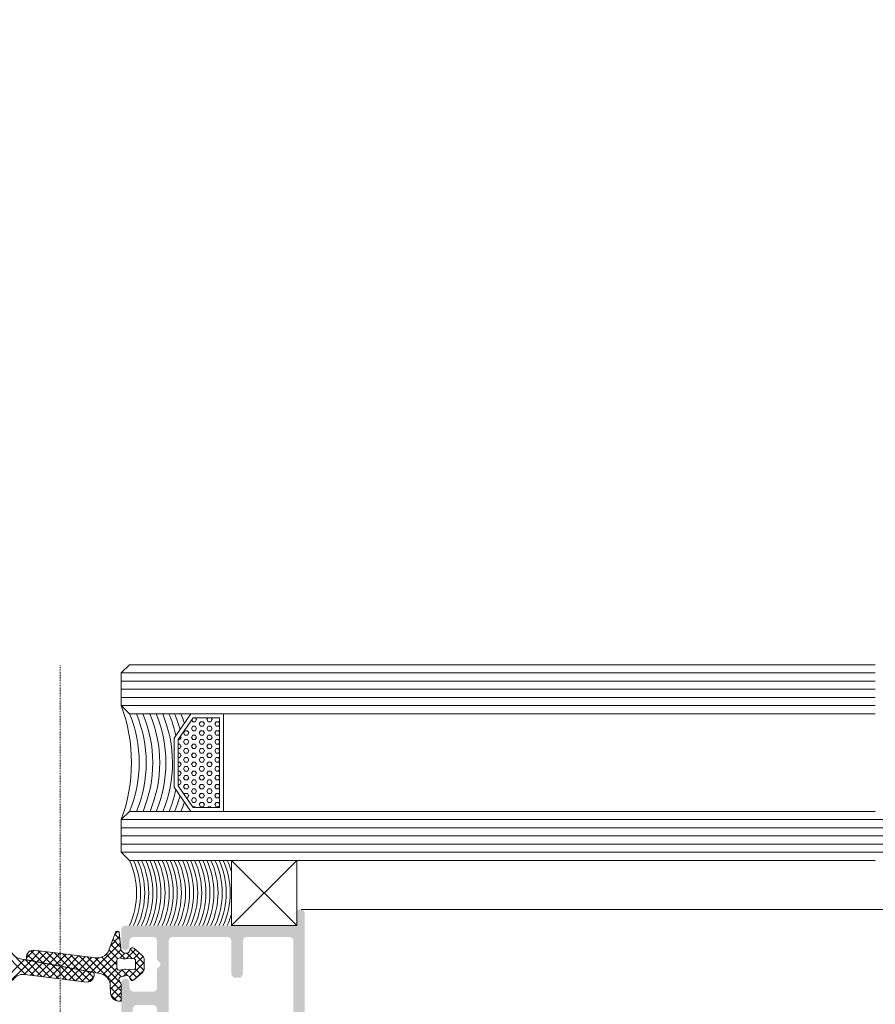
# Model space of a CAD drawing. Header units: millimetres. Extents: x -226731 to 126254, y -16359 to 60195.
# Tile 249 of 256: x -140169 to -140064, y 20937 to 21058. Entities that reach past the tile are written whole.
import ezdxf

# ---------------------------------------------------------------- set-up
doc = ezdxf.new("R2010")
doc.units = ezdxf.units.MM
doc.header["$LTSCALE"] = 0.1
doc.header["$MEASUREMENT"] = 0
doc.linetypes.add('CENTER', pattern=[2, 1.25, -0.25, 0.25, -0.25])
for name, color, linetype, lineweight in [('0_CCE_ FF_SIDE WALL SPRINKLER', 6, 'Continuous', 0), ('2_Centerline', 1, 'CENTER', 15), ('3_Hatch', 8, 'Continuous', 0), ('4. Glass', 140, 'Continuous', 15), ('FIRE CIRCULE', 7, 'Continuous', 5), ('SPRINKLER COVERAGE AREA', 1, 'Continuous', 9)]:
    doc.layers.add(name, color=color, linetype=linetype, lineweight=lineweight)
doc.layers.add('FIRE FIGHTING SERVICES', color=5, linetype='Continuous')

# ---------------------------------------------------------------- blocks, each defined once
blk = doc.blocks.new('*U429')
at = {"layer": '3_Hatch', "color": 8}
for p, q in [((29.56, 30.01), (1150, 30.01)), ((1150, 23, 0), (7.48, 23)), ((1150, 22, 0), (7.48, 22)), ((1150, 21, 0), (7.48, 21)), ((1150, 20, 0), (7.48, 20)), ((1150, 19, 0), (7.48, 19))]:
    blk.add_line(p, q, dxfattribs=at)
blk = doc.blocks.new('*U428')
at = {"layer": '3_Hatch'}
h = blk.add_hatch(color=8, dxfattribs=at)
h.dxf.hatch_style = 1
h.paths.add_polyline_path([(-28.61, 57.99), (-28.61, 92.53), (-28.57, 92.71), (-28.46, 92.87), (-28.28, 92.98), (-28.1, 93.02), (-22.9, 93.02), (-22.7, 92.98), (-22.54, 92.87), (-22.44, 92.71), (-22.41, 92.53), (-22.41, 57.99), (-22.44, 57.83), (-22.54, 57.65), (-22.7, 57.54), (-22.9, 57.52), (-28.1, 57.52), (-28.28, 57.54), (-28.46, 57.65), (-28.57, 57.83)], flags=16)
h.paths.add_polyline_path([(-22.35, 38.09), (-22.41, 37.89), (-22.41, 33.9), (-22.44, 33.7), (-22.54, 33.54), (-22.7, 33.43), (-22.9, 33.41), (-28.1, 33.41), (-28.28, 33.43), (-28.46, 33.54), (-28.57, 33.7), (-28.61, 33.9), (-28.61, 55.6), (-28.57, 55.8), (-28.46, 55.96), (-28.28, 56.07), (-28.1, 56.11), (-22.9, 56.11), (-22.7, 56.07), (-22.54, 55.96), (-22.44, 55.8), (-22.41, 55.6), (-22.41, 51.61), (-22.35, 51.41), (-22.24, 51.26), (-22.1, 51.15), (-21.9, 51.12), (-21.49, 51.12), (-21.31, 51.15), (-21.15, 51.26), (-21.04, 51.41), (-21, 51.61), (-21, 55.6), (-20.95, 55.8), (-20.84, 55.96), (-20.69, 56.07), (-20.49, 56.11), (-17.36, 56.11), (-17.16, 56.07), (-16.98, 55.96), (-16.87, 55.8), (-16.85, 55.6), (-16.85, 52.5), (-16.81, 52.32), (-16.7, 52.16), (-16.54, 52.05), (-16.35, 52.01), (-13.79, 52.01), (-13.61, 51.96), (-13.45, 51.85), (-13.34, 51.7), (-13.3, 51.5), (-13.3, 33.9), (-13.34, 33.7), (-13.45, 33.54), (-13.61, 33.43), (-13.79, 33.41), (-20.49, 33.41), (-20.69, 33.43), (-20.84, 33.54), (-20.95, 33.7), (-21, 33.9), (-21, 37.89), (-21.04, 38.09), (-21.15, 38.26), (-21.31, 38.37), (-21.49, 38.4), (-21.9, 38.4), (-22.1, 38.37), (-22.24, 38.26)], flags=16)
h.paths.add_polyline_path([(-11.89, 36.23), (-12.2, 36.54), (-12.29, 36.66), (-12.29, 36.83), (-12.2, 36.96), (-11.89, 37.27), (-11.89, 39.59), (-11.85, 39.79), (-11.74, 39.96), (-11.58, 40.07), (-11.38, 40.09), (-9, 40.09), (-8.8, 40.07), (-8.65, 39.96), (-8.54, 39.79), (-8.49, 39.59), (-8.49, 38.99), (-8.42, 38.75), (-8.36, 38.68), (-8.31, 38.6), (-8.23, 38.57), (-8.16, 38.53), (-8.09, 38.49), (-8, 38.49), (-7.92, 38.49), (-7.85, 38.51), (-7.78, 38.55), (-7.7, 38.59), (-7.65, 38.64), (-7.59, 38.69), (-7.54, 38.77), (-7.5, 38.86), (-7.48, 38.99), (-7.48, 43.3), (-7.52, 43.49), (-7.63, 43.65), (-7.79, 43.76), (-8, 43.8), (-8.38, 43.8), (-8.58, 43.76), (-8.76, 43.65), (-8.84, 43.49), (-8.89, 43.3), (-8.89, 42.24), (-8.93, 42.06), (-9.04, 41.9), (-9.2, 41.79), (-9.38, 41.73), (-11.38, 41.73), (-11.58, 41.79), (-11.74, 41.9), (-11.85, 42.06), (-11.89, 42.24), (-11.89, 51.5), (-11.85, 51.7), (-11.74, 51.85), (-11.58, 51.96), (-11.38, 52.01), (-9.38, 52.01), (-9.2, 51.96), (-9.04, 51.85), (-8.93, 51.7), (-8.89, 51.5), (-8.89, 49.91), (-8.84, 49.71), (-8.76, 49.54), (-8.58, 49.43), (-8.38, 49.4), (-8, 49.4), (-7.79, 49.43), (-7.63, 49.54), (-7.52, 49.71), (-7.48, 49.91), (-7.48, 57.01), (-7.52, 57.21), (-7.63, 57.35), (-7.79, 57.46), (-8, 57.52), (-9.92, 57.52), (-10.12, 57.46), (-10.26, 57.35), (-10.37, 57.21), (-10.43, 57.01), (-10.37, 56.8), (-10.26, 56.66), (-10.12, 56.55), (-9.92, 56.51), (-9.38, 56.51), (-9.2, 56.46), (-9.04, 56.35), (-8.93, 56.2), (-8.89, 56), (-8.89, 53.91), (-8.93, 53.71), (-9.04, 53.55), (-9.2, 53.44), (-9.38, 53.4), (-14.95, 53.4), (-15.15, 53.44), (-15.29, 53.55), (-15.4, 53.71), (-15.44, 53.91), (-15.44, 56), (-15.4, 56.2), (-15.29, 56.35), (-15.15, 56.46), (-14.95, 56.51), (-14.36, 56.51), (-14.25, 56.55), (-14.16, 56.58), (-14.07, 56.64), (-14.01, 56.71), (-13.96, 56.79), (-13.94, 56.88), (-13.92, 56.97), (-13.92, 57.06), (-13.94, 57.13), (-13.96, 57.22), (-14.01, 57.3), (-14.07, 57.37), (-14.16, 57.43), (-14.25, 57.48), (-14.42, 57.52), (-20.49, 57.52), (-20.69, 57.54), (-20.84, 57.65), (-20.95, 57.83), (-21, 57.99), (-21, 92.53), (-20.95, 92.71), (-20.84, 92.87), (-20.69, 92.98), (-20.49, 93.02), (-16.5, 93.02), (-16.3, 93.06), (-16.15, 93.17), (-16.04, 93.35), (-15.99, 93.52), (-15.99, 93.92), (-16.04, 94.12), (-16.15, 94.28), (-16.3, 94.39), (-16.5, 94.41), (-29.51, 94.41), (-29.69, 94.39), (-29.85, 94.28), (-29.96, 94.12), (-30, 93.92), (-30, 30.48), (-29.96, 30.3), (-29.85, 30.13), (-29.69, 30.02), (-29.51, 30.01), (-29.3, 30.02), (-29.14, 30.13), (-29.05, 30.3), (-29.01, 30.48), (-29.01, 31.49), (-28.96, 31.69), (-28.85, 31.84), (-28.7, 31.95), (-28.5, 32), (-8, 32), (-7.79, 32.04), (-7.63, 32.15), (-7.52, 32.31), (-7.48, 32.49), (-7.48, 34.51), (-7.52, 34.69), (-7.63, 34.85), (-7.79, 34.96), (-8, 35), (-8.18, 34.96), (-8.34, 34.85), (-8.45, 34.69), (-8.49, 34.51), (-8.49, 33.9), (-8.54, 33.7), (-8.65, 33.54), (-8.8, 33.43), (-9, 33.41), (-11.38, 33.41), (-11.58, 33.43), (-11.74, 33.54), (-11.85, 33.7), (-11.89, 33.9)])
at = {"layer": '2_Centerline', "color": 8, "ltscale": 0.25}
blk.add_line((0, 230.78), (0, 0), dxfattribs=at)
at = {"layer": '3_Hatch', "color": 8, "linetype": 'Continuous'}
for p, q in [((-7.48, 41.11), (-7.34, 41.26)), ((-7.48, 40.23), (-6.62, 41.09)), ((-6.21, 40.51), (-6.93, 41.23)), ((-6.14, 39.55), (-7.48, 40.9)), ((-7.48, 39.34), (-6.23, 40.59)), ((-3.29, 35.82), (-7.48, 40.01)), ((3.62, 36.31), (7.3, 39.98)), ((-8.51, 38.39), (-8.85, 38.73)), ((-7.65, 37.4), (-6.08, 38.98)), ((-4.3, 35.94), (-7.43, 39.07)), ((-7.23, 38.72), (-6.15, 39.79)), ((-4.12, 38.28), (-3.48, 38.92)), ((-3.83, 37.69), (-2.64, 38.88)), ((-2.21, 37.39), (-3.67, 38.85)), ((-3.08, 37.55), (-1.86, 38.78)), ((-1.13, 37.19), (-2.84, 38.9)), ((-2.34, 37.42), (-1.07, 38.68)), ((-0.04, 36.99), (-1.83, 38.78)), ((4.37, 36.17), (7.37, 39.17)), ((-10.3, 36.52), (-8.49, 38.34)), ((-10.28, 37.43), (-9.1, 38.61)), ((-9.25, 36.47), (-10.26, 37.49)), ((-9.19, 37.3), (-9.86, 37.97)), ((-8.39, 37.39), (-9.38, 38.37)), ((-8.55, 37.4), (-7.71, 38.23)), ((-7.55, 37.43), (-8.26, 38.14)), ((-5.1, 35.87), (-7.51, 38.27)), ((-7.44, 34.96), (-4.58, 37.83)), ((-7.36, 34.16), (-3.83, 37.69)), ((-6.94, 37.23), (-5.78, 38.4)), ((-6.94, 36.35), (-5.28, 38.01)), ((-4.68, 35.96), (-3.08, 37.55)), ((-2.28, 35.69), (-4.38, 37.79)), ((-3.3, 37.59), (-4.09, 38.39)), ((-1.27, 35.57), (-3.3, 37.59)), ((-1.59, 37.28), (-0.28, 38.59)), ((-0.85, 37.14), (0.5, 38.49)), ((1.05, 36.79), (-0.82, 38.65)), ((-0.1, 37), (1.29, 38.39)), ((2.13, 36.59), (0.19, 38.53)), ((0.64, 36.86), (2.08, 38.29)), ((3.22, 36.38), (1.2, 38.4)), ((1.39, 36.72), (2.86, 38.2)), ((2.13, 36.58), (3.65, 38.1)), ((4.3, 36.18), (2.21, 38.28)), ((2.88, 36.45), (4.44, 38)), ((7.48, 33.88), (3.21, 38.15)), ((7.22, 35.03), (4.22, 38.03)), ((-8.57, 34.91), (-10.3, 36.65)), ((-10.17, 35.78), (-9.25, 36.69)), ((-5.64, 35.52), (-6.94, 36.81)), ((-3.87, 35.89), (-2.34, 37.42)), ((-3.08, 35.79), (-1.59, 37.28)), ((-2.29, 35.69), (-0.85, 37.14)), ((-0.26, 35.44), (-2.21, 37.39)), ((-1.51, 35.6), (-0.1, 37)), ((0.74, 35.32), (-1.13, 37.19)), ((-0.72, 35.5), (0.64, 36.86)), ((1.75, 35.19), (-0.04, 36.99)), ((0.07, 35.4), (1.39, 36.72)), ((0.86, 35.31), (2.13, 36.58)), ((2.76, 35.07), (1.05, 36.79)), ((1.64, 35.21), (2.88, 36.45)), ((3.63, 35.09), (2.13, 36.59)), ((2.43, 35.11), (3.62, 36.31)), ((4.07, 35.53), (3.22, 36.38)), ((-9.71, 35.35), (-9.02, 36.04)), ((-9.23, 34.95), (-8.09, 36.08)), ((-8.16, 35.39), (-8.82, 36.04)), ((-6.21, 34.32), (-7.98, 36.09)), ((-7.91, 35.38), (-7.31, 35.98)), ((-5.97, 34.96), (-7.04, 36.04)), ((3.22, 35.01), (4.15, 35.95)), ((-6.46, 33.68), (-7.4, 34.63)), ((-7.28, 33.35), (-6.15, 34.49)), ((-6.7, 33.04), (-7.31, 33.65)), ((-7.06, 32.7), (-6.69, 33.06)), ((-19.53, 17.26, 0.02), (-19.43, 17.43, 0.02)), ((-19.43, 16.88, 0.02), (-19.53, 17.05, 0.02)), ((-19.11, 17.43, 0.02), (-19.43, 17.43, 0.02)), ((-18.95, 17.16, 0.02), (-19.11, 17.43, 0.02)), ((-19.11, 16.88, 0.02), (-18.95, 17.15, 0.02)), ((-18.47, 17.43, 0.02), (-18.52, 17.51, 0.02)), ((-18.16, 17.43, 0.02), (-18.48, 17.43, 0.02)), ((-18.16, 17.43, 0.02), (-18.11, 17.51, 0.02)), ((-17.68, 17.15, 0.02), (-17.52, 17.43, 0.02)), ((-17.52, 16.88, 0.02), (-17.68, 17.16, 0.02)), ((-17.21, 17.43, 0.02), (-17.53, 17.43, 0.02)), ((-17.05, 17.16, 0.02), (-17.2, 17.43, 0.02)), ((-17.2, 16.88, 0.02), (-17.05, 17.15, 0.02)), ((-16.57, 17.43, 0.02), (-16.61, 17.51, 0.02)), ((-16.26, 17.43, 0.02), (-16.57, 17.43, 0.02)), ((-16.25, 17.43, 0.02), (-16.24, 17.44, 0.02)), ((-19.53, 16.16, 0.02), (-19.43, 16.33, 0.02)), ((-19.43, 15.78, 0.02), (-19.53, 15.96, 0.02)), ((-19.11, 16.88, 0.02), (-19.43, 16.88, 0.02)), ((-19.11, 16.33, 0.02), (-19.43, 16.33, 0.02)), ((-19.11, 15.78, 0.02), (-19.43, 15.78, 0.02)), ((-18.95, 16.06, 0.02), (-19.11, 16.33, 0.02)), ((-19.11, 15.78, 0.02), (-18.95, 16.05, 0.02)), ((-18.63, 16.6, 0.02), (-18.47, 16.88, 0.02)), ((-18.47, 16.33, 0.02), (-18.63, 16.61, 0.02)), ((-18.63, 15.5, 0.02), (-18.47, 15.78, 0.02)), ((-18.16, 16.88, 0.02), (-18.48, 16.88, 0.02)), ((-18.16, 16.33, 0.02), (-18.48, 16.33, 0.02)), ((-18.16, 15.78, 0.02), (-18.48, 15.78, 0.02)), ((-18, 16.61, 0.02), (-18.16, 16.88, 0.02)), ((-18.16, 16.33, 0.02), (-18, 16.6, 0.02)), ((-18, 15.51, 0.02), (-18.16, 15.78, 0.02)), ((-17.68, 16.05, 0.02), (-17.52, 16.33, 0.02)), ((-17.52, 15.78, 0.02), (-17.68, 16.06, 0.02)), ((-17.21, 16.88, 0.02), (-17.53, 16.88, 0.02)), ((-17.21, 16.33, 0.02), (-17.53, 16.33, 0.02)), ((-17.21, 15.78, 0.02), (-17.53, 15.78, 0.02)), ((-17.05, 16.06, 0.02), (-17.2, 16.33, 0.02)), ((-17.2, 15.78, 0.02), (-17.05, 16.05, 0.02)), ((-16.73, 16.6, 0.02), (-16.57, 16.88, 0.02)), ((-16.57, 16.33, 0.02), (-16.73, 16.61, 0.02)), ((-16.73, 15.5, 0.02), (-16.57, 15.78, 0.02)), ((-16.26, 16.88, 0.02), (-16.57, 16.88, 0.02)), ((-16.26, 16.33, 0.02), (-16.57, 16.33, 0.02)), ((-16.26, 15.78, 0.02), (-16.57, 15.78, 0.02)), ((-16.09, 16.61, 0.02), (-16.25, 16.88, 0.02)), ((-16.25, 16.33, 0.02), (-16.09, 16.6, 0.02)), ((-16.09, 15.51, 0.02), (-16.25, 15.78, 0.02)), ((-15.78, 16.05, 0.02), (-15.62, 16.33, 0.02)), ((-15.62, 15.78, 0.02), (-15.78, 16.06, 0.02)), ((-15.48, 16.33, 0.02), (-15.62, 16.33, 0.02)), ((-15.3, 15.78, 0.02), (-15.62, 15.78, 0.02)), ((-15.3, 15.78, 0.02), (-15.21, 15.93, 0.02)), ((-19.53, 15.06, 0.02), (-19.43, 15.23, 0.02)), ((-19.43, 14.68, 0.02), (-19.53, 14.86, 0.02)), ((-19.11, 15.23, 0.02), (-19.43, 15.23, 0.02)), ((-19.11, 14.68, 0.02), (-19.43, 14.68, 0.02)), ((-18.95, 14.96, 0.02), (-19.11, 15.23, 0.02)), ((-19.11, 14.68, 0.02), (-18.95, 14.95, 0.02)), ((-18.47, 15.23, 0.02), (-18.63, 15.51, 0.02)), ((-18.63, 14.4, 0.02), (-18.47, 14.68, 0.02)), ((-18.16, 15.23, 0.02), (-18.48, 15.23, 0.02)), ((-18.16, 14.68, 0.02), (-18.48, 14.68, 0.02)), ((-18.16, 15.23, 0.02), (-18, 15.5, 0.02)), ((-18, 14.41, 0.02), (-18.16, 14.68, 0.02)), ((-17.68, 14.95, 0.02), (-17.52, 15.23, 0.02)), ((-17.52, 14.68, 0.02), (-17.68, 14.96, 0.02)), ((-17.21, 15.23, 0.02), (-17.53, 15.23, 0.02)), ((-17.21, 14.68, 0.02), (-17.53, 14.68, 0.02)), ((-17.05, 14.96, 0.02), (-17.2, 15.23, 0.02)), ((-17.2, 14.68, 0.02), (-17.05, 14.95, 0.02)), ((-16.57, 15.23, 0.02), (-16.73, 15.51, 0.02)), ((-16.73, 14.4, 0.02), (-16.57, 14.68, 0.02)), ((-16.26, 15.23, 0.02), (-16.57, 15.23, 0.02)), ((-16.26, 14.68, 0.02), (-16.57, 14.68, 0.02)), ((-16.25, 15.23, 0.02), (-16.09, 15.5, 0.02)), ((-16.09, 14.41, 0.02), (-16.25, 14.68, 0.02)), ((-15.78, 14.95, 0.02), (-15.62, 15.23, 0.02)), ((-15.62, 14.68, 0.02), (-15.78, 14.96, 0.02)), ((-15.3, 15.23, 0.02), (-15.62, 15.23, 0.02)), ((-15.3, 14.68, 0.02), (-15.62, 14.68, 0.02)), ((-15.14, 14.96, 0.02), (-15.3, 15.23, 0.02)), ((-15.3, 14.68, 0.02), (-15.14, 14.95, 0.02)), ((-14.82, 14.4, 0.02), (-14.66, 14.68, 0.02)), ((-14.47, 14.68, 0.02), (-14.67, 14.68, 0.02)), ((-19.53, 13.96, 0.02), (-19.43, 14.13, 0.02)), ((-19.43, 13.58, 0.02), (-19.53, 13.76, 0.02)), ((-19.11, 14.13, 0.02), (-19.43, 14.13, 0.02)), ((-19.11, 13.58, 0.02), (-19.43, 13.58, 0.02)), ((-18.95, 13.86, 0.02), (-19.11, 14.13, 0.02)), ((-19.11, 13.58, 0.02), (-18.95, 13.85, 0.02)), ((-18.47, 14.13, 0.02), (-18.63, 14.41, 0.02)), ((-18.63, 13.3, 0.02), (-18.47, 13.58, 0.02)), ((-18.47, 13.03, 0.02), (-18.63, 13.31, 0.02)), ((-18.16, 14.13, 0.02), (-18.48, 14.13, 0.02)), ((-18.16, 13.58, 0.02), (-18.48, 13.58, 0.02)), ((-18.16, 14.13, 0.02), (-18, 14.4, 0.02)), ((-18, 13.31, 0.02), (-18.16, 13.58, 0.02)), ((-18.16, 13.03, 0.02), (-18, 13.3, 0.02)), ((-17.68, 13.85, 0.02), (-17.52, 14.13, 0.02)), ((-17.52, 13.58, 0.02), (-17.68, 13.86, 0.02)), ((-17.21, 14.13, 0.02), (-17.53, 14.13, 0.02)), ((-17.21, 13.58, 0.02), (-17.53, 13.58, 0.02)), ((-17.05, 13.86, 0.02), (-17.2, 14.13, 0.02)), ((-17.2, 13.58, 0.02), (-17.05, 13.85, 0.02)), ((-16.57, 14.13, 0.02), (-16.73, 14.41, 0.02)), ((-16.73, 13.3, 0.02), (-16.57, 13.58, 0.02)), ((-16.57, 13.03, 0.02), (-16.73, 13.31, 0.02)), ((-16.26, 14.13, 0.02), (-16.57, 14.13, 0.02)), ((-16.26, 13.58, 0.02), (-16.57, 13.58, 0.02)), ((-16.25, 14.13, 0.02), (-16.09, 14.4, 0.02)), ((-16.09, 13.31, 0.02), (-16.25, 13.58, 0.02)), ((-16.25, 13.03, 0.02), (-16.09, 13.3, 0.02)), ((-15.78, 13.85, 0.02), (-15.62, 14.13, 0.02)), ((-15.62, 13.58, 0.02), (-15.78, 13.86, 0.02)), ((-15.3, 14.13, 0.02), (-15.62, 14.13, 0.02)), ((-15.3, 13.58, 0.02), (-15.62, 13.58, 0.02)), ((-15.14, 13.86, 0.02), (-15.3, 14.13, 0.02)), ((-15.3, 13.58, 0.02), (-15.14, 13.85, 0.02)), ((-14.66, 14.13, 0.02), (-14.82, 14.41, 0.02)), ((-14.82, 13.3, 0.02), (-14.66, 13.58, 0.02)), ((-14.66, 13.03, 0.02), (-14.82, 13.31, 0.02)), ((-14.47, 14.13, 0.02), (-14.67, 14.13, 0.02)), ((-14.47, 13.58, 0.02), (-14.67, 13.58, 0.02)), ((-19.53, 12.86, 0.02), (-19.43, 13.03, 0.02)), ((-19.43, 12.48, 0.02), (-19.53, 12.66, 0.02)), ((-19.11, 13.03, 0.02), (-19.43, 13.03, 0.02)), ((-19.11, 12.48, 0.02), (-19.43, 12.48, 0.02)), ((-18.95, 12.76, 0.02), (-19.11, 13.03, 0.02)), ((-19.11, 12.48, 0.02), (-18.95, 12.75, 0.02)), ((-18.63, 12.2, 0.02), (-18.47, 12.48, 0.02)), ((-18.47, 11.93, 0.02), (-18.63, 12.21, 0.02)), ((-18.16, 13.03, 0.02), (-18.48, 13.03, 0.02)), ((-18.16, 12.48, 0.02), (-18.48, 12.48, 0.02)), ((-18, 12.21, 0.02), (-18.16, 12.48, 0.02)), ((-18.16, 11.93, 0.02), (-18, 12.2, 0.02)), ((-17.68, 12.75, 0.02), (-17.52, 13.03, 0.02)), ((-17.52, 12.48, 0.02), (-17.68, 12.76, 0.02)), ((-17.21, 13.03, 0.02), (-17.53, 13.03, 0.02)), ((-17.21, 12.48, 0.02), (-17.53, 12.48, 0.02)), ((-17.05, 12.76, 0.02), (-17.2, 13.03, 0.02)), ((-17.2, 12.48, 0.02), (-17.05, 12.75, 0.02)), ((-16.73, 12.2, 0.02), (-16.57, 12.48, 0.02)), ((-16.57, 11.93, 0.02), (-16.73, 12.21, 0.02)), ((-16.26, 13.03, 0.02), (-16.57, 13.03, 0.02)), ((-16.26, 12.48, 0.02), (-16.57, 12.48, 0.02)), ((-16.09, 12.21, 0.02), (-16.25, 12.48, 0.02)), ((-16.25, 11.93, 0.02), (-16.09, 12.2, 0.02)), ((-15.78, 12.75, 0.02), (-15.62, 13.03, 0.02)), ((-15.62, 12.48, 0.02), (-15.78, 12.76, 0.02)), ((-15.3, 13.03, 0.02), (-15.62, 13.03, 0.02)), ((-15.3, 12.48, 0.02), (-15.62, 12.48, 0.02)), ((-15.14, 12.76, 0.02), (-15.3, 13.03, 0.02)), ((-15.3, 12.48, 0.02), (-15.14, 12.75, 0.02)), ((-14.82, 12.2, 0.02), (-14.66, 12.48, 0.02)), ((-14.66, 11.93, 0.02), (-14.82, 12.21, 0.02)), ((-14.47, 13.03, 0.02), (-14.67, 13.03, 0.02)), ((-14.47, 12.48, 0.02), (-14.67, 12.48, 0.02)), ((-19.53, 11.76, 0.02), (-19.43, 11.93, 0.02)), ((-19.43, 11.38, 0.02), (-19.53, 11.56, 0.02)), ((-19.11, 11.93, 0.02), (-19.43, 11.93, 0.02)), ((-19.11, 11.38, 0.02), (-19.43, 11.38, 0.02)), ((-18.95, 11.66, 0.02), (-19.11, 11.93, 0.02)), ((-19.11, 11.38, 0.02), (-18.95, 11.65, 0.02)), ((-18.63, 11.1, 0.02), (-18.47, 11.38, 0.02)), ((-18.47, 10.83, 0.02), (-18.63, 11.11, 0.02)), ((-18.16, 11.93, 0.02), (-18.48, 11.93, 0.02)), ((-18.16, 11.38, 0.02), (-18.48, 11.38, 0.02)), ((-18, 11.11, 0.02), (-18.16, 11.38, 0.02)), ((-18.16, 10.83, 0.02), (-18, 11.1, 0.02)), ((-17.68, 11.65, 0.02), (-17.52, 11.93, 0.02)), ((-17.52, 11.38, 0.02), (-17.68, 11.66, 0.02)), ((-17.21, 11.93, 0.02), (-17.53, 11.93, 0.02)), ((-17.21, 11.38, 0.02), (-17.53, 11.38, 0.02)), ((-17.05, 11.66, 0.02), (-17.2, 11.93, 0.02)), ((-17.2, 11.38, 0.02), (-17.05, 11.65, 0.02)), ((-16.73, 11.1, 0.02), (-16.57, 11.38, 0.02)), ((-16.57, 10.83, 0.02), (-16.73, 11.11, 0.02)), ((-16.26, 11.93, 0.02), (-16.57, 11.93, 0.02)), ((-16.26, 11.38, 0.02), (-16.57, 11.38, 0.02)), ((-16.09, 11.11, 0.02), (-16.25, 11.38, 0.02)), ((-16.25, 10.83, 0.02), (-16.09, 11.1, 0.02)), ((-15.78, 11.65, 0.02), (-15.62, 11.93, 0.02)), ((-15.62, 11.38, 0.02), (-15.78, 11.66, 0.02)), ((-15.3, 11.93, 0.02), (-15.62, 11.93, 0.02)), ((-15.3, 11.38, 0.02), (-15.62, 11.38, 0.02)), ((-15.14, 11.66, 0.02), (-15.3, 11.93, 0.02)), ((-15.3, 11.38, 0.02), (-15.14, 11.65, 0.02)), ((-14.82, 11.1, 0.02), (-14.66, 11.38, 0.02)), ((-14.66, 10.83, 0.02), (-14.82, 11.11, 0.02)), ((-14.47, 11.93, 0.02), (-14.67, 11.93, 0.02)), ((-14.47, 11.38, 0.02), (-14.67, 11.38, 0.02)), ((-19.53, 10.66, 0.02), (-19.43, 10.83, 0.02)), ((-19.43, 10.28, 0.02), (-19.53, 10.46, 0.02)), ((-19.53, 9.56, 0.02), (-19.43, 9.73, 0.02)), ((-19.11, 10.83, 0.02), (-19.43, 10.83, 0.02)), ((-19.11, 10.28, 0.02), (-19.43, 10.28, 0.02)), ((-19.11, 9.73, 0.02), (-19.43, 9.73, 0.02)), ((-18.95, 10.56, 0.02), (-19.11, 10.83, 0.02)), ((-19.11, 10.28, 0.02), (-18.95, 10.55, 0.02)), ((-18.95, 9.46, 0.02), (-19.11, 9.73, 0.02)), ((-18.63, 10, 0.02), (-18.47, 10.28, 0.02)), ((-18.47, 9.73, 0.02), (-18.63, 10.01, 0.02)), ((-18.16, 10.83, 0.02), (-18.48, 10.83, 0.02)), ((-18.16, 10.28, 0.02), (-18.48, 10.28, 0.02)), ((-18.16, 9.73, 0.02), (-18.48, 9.73, 0.02)), ((-18, 10.01, 0.02), (-18.16, 10.28, 0.02)), ((-18.16, 9.73, 0.02), (-18, 10, 0.02)), ((-17.68, 10.55, 0.02), (-17.52, 10.83, 0.02)), ((-17.52, 10.28, 0.02), (-17.68, 10.56, 0.02)), ((-17.68, 9.45, 0.02), (-17.52, 9.73, 0.02)), ((-17.21, 10.83, 0.02), (-17.53, 10.83, 0.02)), ((-17.21, 10.28, 0.02), (-17.53, 10.28, 0.02)), ((-17.21, 9.73, 0.02), (-17.53, 9.73, 0.02)), ((-17.05, 10.56, 0.02), (-17.2, 10.83, 0.02)), ((-17.2, 10.28, 0.02), (-17.05, 10.55, 0.02)), ((-17.05, 9.46, 0.02), (-17.2, 9.73, 0.02)), ((-16.73, 10, 0.02), (-16.57, 10.28, 0.02)), ((-16.57, 9.73, 0.02), (-16.73, 10.01, 0.02)), ((-16.26, 10.83, 0.02), (-16.57, 10.83, 0.02)), ((-16.26, 10.28, 0.02), (-16.57, 10.28, 0.02)), ((-16.26, 9.73, 0.02), (-16.57, 9.73, 0.02)), ((-16.09, 10.01, 0.02), (-16.25, 10.28, 0.02)), ((-16.25, 9.73, 0.02), (-16.09, 10, 0.02)), ((-15.78, 10.55, 0.02), (-15.62, 10.83, 0.02)), ((-15.62, 10.28, 0.02), (-15.78, 10.56, 0.02)), ((-15.78, 9.45, 0.02), (-15.62, 9.73, 0.02)), ((-15.3, 10.83, 0.02), (-15.62, 10.83, 0.02)), ((-15.3, 10.28, 0.02), (-15.62, 10.28, 0.02)), ((-15.3, 9.73, 0.02), (-15.62, 9.73, 0.02)), ((-15.14, 10.56, 0.02), (-15.3, 10.83, 0.02)), ((-15.3, 10.28, 0.02), (-15.14, 10.55, 0.02)), ((-15.14, 9.46, 0.02), (-15.3, 9.73, 0.02)), ((-14.82, 10, 0.02), (-14.66, 10.28, 0.02)), ((-14.66, 9.73, 0.02), (-14.82, 10.01, 0.02)), ((-14.47, 10.83, 0.02), (-14.67, 10.83, 0.02)), ((-14.47, 10.28, 0.02), (-14.67, 10.28, 0.02)), ((-14.47, 9.73, 0.02), (-14.67, 9.73, 0.02)), ((-19.43, 9.18, 0.02), (-19.53, 9.36, 0.02)), ((-19.53, 8.46, 0.02), (-19.43, 8.63, 0.02)), ((-19.11, 9.18, 0.02), (-19.43, 9.18, 0.02)), ((-19.11, 8.63, 0.02), (-19.43, 8.63, 0.02)), ((-19.11, 9.18, 0.02), (-18.95, 9.45, 0.02)), ((-18.95, 8.36, 0.02), (-19.11, 8.63, 0.02)), ((-18.63, 8.9, 0.02), (-18.47, 9.18, 0.02)), ((-18.47, 8.63, 0.02), (-18.63, 8.91, 0.02)), ((-18.16, 9.18, 0.02), (-18.48, 9.18, 0.02)), ((-18.16, 8.63, 0.02), (-18.48, 8.63, 0.02)), ((-18, 8.91, 0.02), (-18.16, 9.18, 0.02)), ((-18.16, 8.63, 0.02), (-18, 8.9, 0.02)), ((-17.52, 9.18, 0.02), (-17.68, 9.46, 0.02)), ((-17.68, 8.35, 0.02), (-17.52, 8.63, 0.02)), ((-17.21, 9.18, 0.02), (-17.53, 9.18, 0.02)), ((-17.21, 8.63, 0.02), (-17.53, 8.63, 0.02)), ((-17.2, 9.18, 0.02), (-17.05, 9.45, 0.02)), ((-17.05, 8.36, 0.02), (-17.2, 8.63, 0.02)), ((-16.73, 8.9, 0.02), (-16.57, 9.18, 0.02)), ((-16.57, 8.63, 0.02), (-16.73, 8.91, 0.02)), ((-16.26, 9.18, 0.02), (-16.57, 9.18, 0.02)), ((-16.26, 8.63, 0.02), (-16.57, 8.63, 0.02)), ((-16.09, 8.91, 0.02), (-16.25, 9.18, 0.02)), ((-16.25, 8.63, 0.02), (-16.09, 8.9, 0.02)), ((-15.62, 9.18, 0.02), (-15.78, 9.46, 0.02)), ((-15.78, 8.35, 0.02), (-15.62, 8.63, 0.02)), ((-15.3, 9.18, 0.02), (-15.62, 9.18, 0.02)), ((-15.3, 8.63, 0.02), (-15.62, 8.63, 0.02)), ((-15.3, 9.18, 0.02), (-15.14, 9.45, 0.02)), ((-15.14, 8.36, 0.02), (-15.3, 8.63, 0.02)), ((-14.82, 8.9, 0.02), (-14.66, 9.18, 0.02)), ((-14.74, 8.77, 0.02), (-14.82, 8.91, 0.02)), ((-14.47, 9.18, 0.02), (-14.67, 9.18, 0.02)), ((-19.43, 8.08, 0.02), (-19.53, 8.26, 0.02)), ((-19.53, 7.36, 0.02), (-19.43, 7.53, 0.02)), ((-19.11, 8.08, 0.02), (-19.43, 8.08, 0.02)), ((-19.11, 7.53, 0.02), (-19.43, 7.53, 0.02)), ((-19.11, 8.08, 0.02), (-18.95, 8.35, 0.02)), ((-18.95, 7.26, 0.02), (-19.11, 7.53, 0.02)), ((-19.11, 6.98, 0.02), (-18.95, 7.25, 0.02)), ((-18.63, 7.8, 0.02), (-18.47, 8.08, 0.02)), ((-18.47, 7.53, 0.02), (-18.63, 7.81, 0.02)), ((-18.16, 8.08, 0.02), (-18.48, 8.08, 0.02)), ((-18.16, 7.53, 0.02), (-18.48, 7.53, 0.02)), ((-18, 7.81, 0.02), (-18.16, 8.08, 0.02)), ((-18.16, 7.53, 0.02), (-18, 7.8, 0.02)), ((-17.52, 8.08, 0.02), (-17.68, 8.36, 0.02)), ((-17.68, 7.25, 0.02), (-17.52, 7.53, 0.02)), ((-17.52, 6.98, 0.02), (-17.68, 7.26, 0.02)), ((-17.21, 8.08, 0.02), (-17.53, 8.08, 0.02)), ((-17.21, 7.53, 0.02), (-17.53, 7.53, 0.02)), ((-17.2, 8.08, 0.02), (-17.05, 8.35, 0.02)), ((-17.05, 7.26, 0.02), (-17.2, 7.53, 0.02)), ((-17.2, 6.98, 0.02), (-17.05, 7.25, 0.02)), ((-16.73, 7.8, 0.02), (-16.57, 8.08, 0.02)), ((-16.57, 7.53, 0.02), (-16.73, 7.81, 0.02)), ((-16.26, 8.08, 0.02), (-16.57, 8.08, 0.02)), ((-16.26, 7.53, 0.02), (-16.57, 7.53, 0.02)), ((-16.09, 7.81, 0.02), (-16.25, 8.08, 0.02)), ((-16.25, 7.53, 0.02), (-16.09, 7.8, 0.02)), ((-15.62, 8.08, 0.02), (-15.78, 8.36, 0.02)), ((-15.74, 7.31, 0.02), (-15.62, 7.53, 0.02)), ((-15.3, 8.08, 0.02), (-15.62, 8.08, 0.02)), ((-15.59, 7.53, 0.02), (-15.62, 7.53, 0.02)), ((-15.3, 8.08, 0.02), (-15.14, 8.35, 0.02)), ((-19.43, 6.98, 0.02), (-19.53, 7.16, 0.02)), ((-19.11, 6.98, 0.02), (-19.43, 6.98, 0.02)), ((-18.63, 6.7, 0.02), (-18.47, 6.98, 0.02)), ((-18.52, 6.51, 0.02), (-18.63, 6.71, 0.02)), ((-18.16, 6.98, 0.02), (-18.48, 6.98, 0.02)), ((-18, 6.71, 0.02), (-18.16, 6.98, 0.02)), ((-18.11, 6.51, 0.02), (-18, 6.7, 0.02)), ((-17.21, 6.98, 0.02), (-17.53, 6.98, 0.02)), ((-16.73, 6.7, 0.02), (-16.57, 6.98, 0.02)), ((-16.61, 6.51, 0.02), (-16.73, 6.71, 0.02)), ((-16.26, 6.98, 0.02), (-16.57, 6.98, 0.02)), ((-16.12, 6.76, 0.02), (-16.25, 6.98, 0.02))]:
    blk.add_line(p, q, dxfattribs=at)
at = {"layer": '3_Hatch', "color": 8}
for p, q in [((-7.18, 41.26), (-7.48, 41.26)), ((-7.48, 41.26), (-7.48, 39.17)), ((-6.13, 39.35), (-6.18, 40.31)), ((-7.48, 39.17), (-7.23, 38.73)), ((4.38, 38.01), (-3.27, 38.95)), ((-9.04, 38.66), (-10.02, 37.84)), ((-8.47, 38.28), (-8.57, 38.54)), ((-7.43, 38.29), (-8.15, 38.14)), ((-7.72, 37.39), (-7.3, 37.48)), ((4.1, 36.22), (-4.9, 37.89)), ((-4.1, 37.74), (4.9, 36.07)), ((-10.3, 37.23), (-10.3, 36.23)), ((-9.25, 36.33), (-9.25, 37.12)), ((-8.93, 37.42), (-8.01, 37.37)), ((-6.94, 37.18), (-6.94, 36.27)), ((-10.02, 35.61), (-9.04, 34.79)), ((-8.01, 36.08), (-8.93, 36.03)), ((-8.57, 34.91), (-8.47, 35.24)), ((-7.3, 35.97), (-7.72, 36.06)), ((-6.78, 32.83), (-5.87, 35.22)), ((-4.38, 35.95), (3.27, 35.01)), ((-7.43, 34.91), (-7.23, 32.8)), ((-29.01, 32), (-21.01, 32)), ((-29.01, 24), (-29.01, 32)), ((-29.01, 32), (-21.01, 24)), ((-21.01, 32), (-29.01, 24)), ((-29.01, 24), (-29.01, 32)), ((-21.01, 32), (-21.01, 24)), ((-21.01, 24), (-21.01, 32)), ((-29.56, 30.01), (-100, 30.01)), ((-100, 23, 0), (-7.48, 23)), ((-21.01, 24), (-29.01, 24)), ((-100, 22, 0), (-7.48, 22)), ((-100, 21, 0), (-7.48, 21)), ((-100, 20, 0), (-7.48, 20)), ((-100, 19, 0), (-7.48, 19)), ((-20.03, 6.01, 0.02), (-20.03, 18.01, 0.02)), ((-19.53, 6.51, 0.02), (-19.53, 17.51, 0.02)), ((-19.53, 17.51, 0.02), (-16.29, 17.51, 0.02)), ((-16.29, 17.51, 0.02), (-14.47, 14.86, 0.02)), ((-16.03, 18.01, 0.02), (-13.97, 15.01, 0.02)), ((-14.47, 14.86, 0.02), (-14.47, 9.17, 0.02)), ((-13.97, 15.01, 0.02), (-13.97, 9.01, 0.02)), ((-14.47, 9.17, 0.02), (-16.29, 6.51, 0.02)), ((-13.97, 9.01, 0.02), (-16.03, 6.01, 0.02)), ((-16.29, 6.51, 0.02), (-19.53, 6.51, 0.02)), ((-100, 5, 0), (-7.48, 5)), ((-100, 4, 0), (-7.48, 4)), ((-100, 3, 0), (-7.48, 3)), ((-100, 2, 0), (-7.48, 2)), ((-100, 1, 0), (-7.48, 1))]:
    blk.add_line(p, q, dxfattribs=at)
for centre, radius, start, end in [((-7.18, 40.26), 1, 2.9793, 90), ((-8.85, 38.43), 0.3, 22.2031, 130), ((-7.5, 38.58), 0.3, 281.9731, 29.6447), ((-4.63, 39.37), 1.5, 180.5805, 259.4803), ((-3.25, 38.05), 0.9, 91.0175, 200.2869), ((4.57, 39.5), 1.5, 262.7957, 329.961), ((-9.5, 37.23), 0.8, 130, 180), ((-8.21, 38.43), 0.3, 210, 281.9731), ((-7.24, 37.18), 0.3, 0, 101.9731), ((-8.95, 37.12), 0.3, 86.8644, 180), ((-8.95, 36.33), 0.3, 180, 273.1356), ((-7.95, 38.46), 1.1, 266.8644, 281.9731), ((-7.24, 36.27), 0.3, 258.0269, 0), ((-9.5, 36.23), 0.8, 180, 230), ((-8.04, 34.76), 0.635, 13.3802, 131.9125), ((-7.95, 34.99), 1.1, 78.0269, 93.1356), ((-4.57, 34.46), 1.5, 82.7957, 149.961), ((3.25, 35.91), 0.9, 271.0175, 20.2869), ((4.63, 34.6), 1.5, 0.5805, 79.4803), ((-8.85, 35.02), 0.3, 230, 337.7969), ((-7.02, 32.96), 0.271, 217.2128, 329.9224), ((-11.77, 28, 0), 9.59, 155.3498, 164.5957), ((-11.27, 28, 0), 9.59, 155.3498, 204.6502), ((-10.77, 28, 0), 9.59, 155.3498, 204.6502), ((-10.27, 28, 0), 9.59, 155.3498, 204.6502), ((-9.77, 28, 0), 9.59, 155.3498, 204.6502), ((-9.27, 28, 0), 9.59, 155.3498, 204.6502), ((-8.77, 28, 0), 9.59, 155.3498, 204.6502), ((-8.27, 28, 0), 9.59, 155.3498, 204.6502), ((-7.77, 28, 0), 9.59, 155.3498, 204.6502), ((-7.27, 28, 0), 9.59, 155.3498, 204.6502), ((-6.77, 28, 0), 9.59, 155.3498, 204.6502), ((-6.27, 28, 0), 9.59, 155.3498, 204.6502), ((-5.77, 28, 0), 9.59, 155.3498, 204.6502), ((-5.27, 28, 0), 9.59, 155.3498, 204.6502), ((-4.77, 28, 0), 9.59, 155.3498, 204.6502), ((-4.27, 28, 0), 9.59, 155.3498, 204.6502), ((-3.77, 28, 0), 9.59, 155.3498, 204.6502), ((-3.27, 28, 0), 9.59, 155.3498, 204.6502), ((-2.77, 28, 0), 9.59, 155.3498, 204.6502), ((-2.27, 28, 0), 9.59, 155.3498, 204.6502), ((-1.77, 28, 0), 9.59, 155.3498, 204.6502), ((-1.27, 28, 0), 9.59, 155.3498, 204.6502), ((-0.77, 28, 0), 9.59, 155.3498, 204.6502), ((-0.27, 28, 0), 9.59, 155.3498, 204.6502), ((0.23, 28, 0), 9.59, 155.3498, 204.6502), ((-11.77, 28, 0), 9.59, 195.4043, 204.6502), ((11.33, 12, 0.03), 20.07, 159.5887, 200.4113), ((-0.39, 12.01, 0.02), 15.61, 157.4346, 161.9459), ((0.38, 12.01, 0.02), 15.61, 157.4346, 164.9477), ((1.07, 12.01, 0.02), 15.61, 157.4346, 167.7859), ((1.84, 12.01, 0.02), 15.61, 157.4346, 202.6117), ((2.65, 12.01, 0.02), 15.61, 157.4346, 202.6117), ((3.4, 12.01, 0.02), 15.61, 157.4346, 202.6117), ((4.26, 12.01, 0.02), 15.61, 157.4346, 202.6117), ((5.07, 12.01, 0.02), 15.61, 157.4346, 202.6117), ((5.92, 12, 0), 15.61, 157.4346, 202.6117), ((1.07, 12.01, 0.02), 15.61, 192.2141, 202.6117), ((0.38, 12.01, 0.02), 15.61, 195.0523, 202.6117), ((-0.39, 12.01, 0.02), 15.61, 198.0541, 202.6117)]:
    blk.add_arc(centre, radius, start, end, dxfattribs=at)
at = {"layer": '4. Glass', "color": 8}
for p, q in [((-8.48, 24), (-100, 24)), ((-7.48, 23), (-8.48, 24)), ((-7.48, 19), (-7.48, 23)), ((-8.48, 18), (-7.48, 19)), ((-100, 18), (-8.48, 18)), ((-8.48, 6), (-100, 6)), ((-7.48, 5), (-8.48, 6)), ((-7.48, 1), (-7.48, 5)), ((-100, 0), (-8.48, 0)), ((-8.48, 0), (-7.48, 1))]:
    blk.add_line(p, q, dxfattribs=at)
blk = doc.blocks.new('A$C2AD535C3')
at = {"layer": 'SPRINKLER COVERAGE AREA', "color": 1}
blk.add_circle((0, 0), 2500, dxfattribs=at)
blk = doc.blocks.new('G$C3584CA52')
at = {"layer": '0_CCE_ FF_SIDE WALL SPRINKLER', "color": 240, "xscale": -0.6, "yscale": 0.6, "zscale": 0.6}
blk.add_blockref('A$C2AD535C3', (0, -1500), dxfattribs=at)

msp = doc.modelspace()

# ---------------------------------------------------------------- linework, layer by layer
at = {"layer": 'FIRE CIRCULE', "color": 3}
for centre in [(-136708.5, 19689.6), (-137926.85, 17553.1)]:
    msp.add_circle(centre, 3500, dxfattribs=at)

# ---------------------------------------------------------------- block references
at = {"layer": '3_Hatch', "color": 8, "rotation": 179.9999999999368}
for name, p in [('*U428', (-140163.95, 20978.95)), ('*U429', (-138913.95, 20978.95))]:
    msp.add_blockref(name, p, dxfattribs=at)
at = {"layer": 'FIRE FIGHTING SERVICES'}
msp.add_blockref('G$C3584CA52', (-139060.33, 21220.5), dxfattribs=at)

doc.saveas('drawing.dxf')
